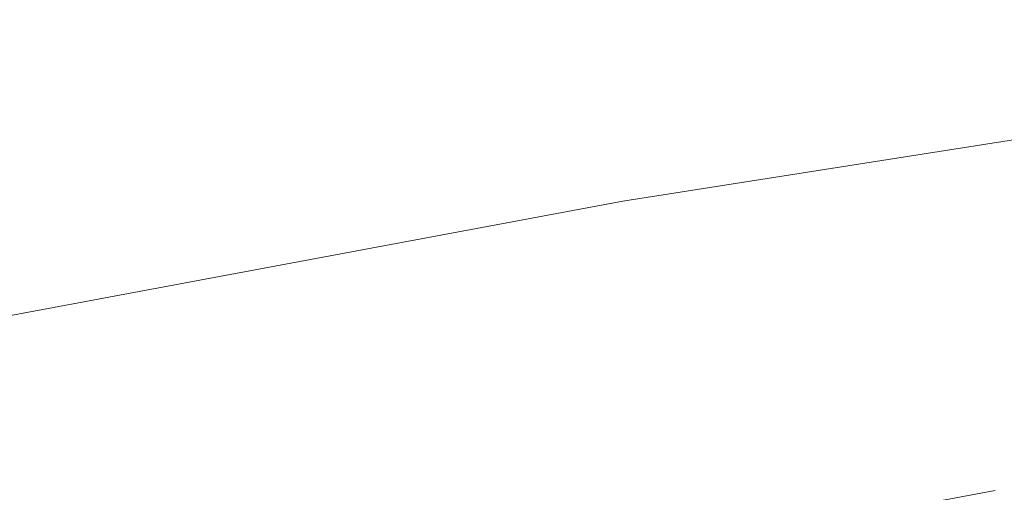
# Model space of a CAD drawing. Header units: metres. Extents: x 5504996 to 5514259, y 5943254 to 5951281.
# Tile 109 of 256: x 5509374.94 to 5509379.85, y 5947766.77 to 5947769.13. Entities that reach past the tile are written whole.
import ezdxf

# ---------------------------------------------------------------- set-up
doc = ezdxf.new("R2010")
doc.units = ezdxf.units.M
doc.linetypes.add('L_0_03', pattern=[1, 0.5, -0.5])
doc.layers.add('EGB_KonturUzytkuGruntowego', color=7, linetype='L_0_03', lineweight=18, true_color=0x008000)
doc.layers.add('GES_PrzewodWodociagowy', color=5, linetype='CONTINUOUS', lineweight=18, true_color=0x0000ff)

msp = doc.modelspace()

# ---------------------------------------------------------------- linework, layer by layer
at = {"layer": 'EGB_KonturUzytkuGruntowego', "color": 96, "linetype": 'L_0_03', "lineweight": 18, "true_color": 0x008000, "flags": 128}
msp.add_lwpolyline([(5509132.11, 5947722.74), (5509138.95, 5947723.71), (5509174.28, 5947730.59), (5509238.85, 5947743.15), (5509250.57, 5947745.43), (5509256.78, 5947746.64), (5509279.77, 5947751.07), (5509328.99, 5947760.54), (5509398.1, 5947774.41), (5509466.39, 5947787.67), (5509571.35, 5947807.56), (5509575.37, 5947864.59), (5509585.59, 5947864.33), (5509595.51, 5947812.34), (5509606.05, 5947784.07), (5509634.83, 5947756.53), (5509689.69, 5947732.73), (5509732.68, 5947714.19), (5509740.33, 5947717.31), (5509801.61, 5947664.57), (5509875.75, 5947590.67), (5509888.55, 5947577.92), (5509897.01, 5947569.49), (5509942.28, 5947505.67), (5509946.97, 5947499.05), (5509976.47, 5947457.46), (5510054.83, 5947376.31), (5510126.58, 5947283.52), (5510258.9, 5947135), (5510253.94, 5947130.54), (5510119.91, 5947281.35), (5510092.33, 5947316.78), (5510083.35, 5947328.32), (5510050.79, 5947370.13), (5510049.32, 5947372.02), (5510048.23, 5947373.15), (5509971.45, 5947452.61), (5509970.37, 5947454.13), (5509952.93, 5947478.66), (5509943.2, 5947492.35), (5509931.62, 5947508.65), (5509922, 5947522.18), (5509900.86, 5947551.93), (5509891.59, 5947564.97), (5509848.28, 5947605.27), (5509828.55, 5947626.04), (5509813.95, 5947641.41), (5509796.82, 5947659.44), (5509793.79, 5947662.05), (5509775.08, 5947678.15), (5509758.5, 5947692.42), (5509739.22, 5947709.02), (5509731.59, 5947706.43), (5509630.59, 5947750.76), (5509601.52, 5947783.63), (5509592.23, 5947807.72), (5509544.28, 5947798.09), (5509513.29, 5947792.09), (5509480.03, 5947785.51), (5509452.41, 5947780.41), (5509446.42, 5947779.31), (5509427.06, 5947775.67), (5509415.05, 5947773.41), (5509388.09, 5947768.34), (5509354.14, 5947761.93), (5509351.68, 5947761.46), (5509349.26, 5947760.87), (5509322.54, 5947754.35), (5509294.76, 5947749.17), (5509288.79, 5947748.06), (5509259.26, 5947742.55), (5509201.21, 5947731.73), (5509134.01, 5947718.79), (5509184.94, 5947617.86), (5509192.65, 5947602.56), (5509208.88, 5947553.53), (5509219.5, 5947532.81), (5509221.57, 5947527.62), (5509225.28, 5947518.3), (5509230.29, 5947505.74), (5509234.62, 5947494.99), (5509235.43, 5947492.98), (5509245.62, 5947467.67), (5509248.8, 5947458.12), (5509258.49, 5947429.05), (5509265.71, 5947407.19), (5509268.21, 5947399.6), (5509276.09, 5947375.73), (5509279.14, 5947345.6), (5509278.67, 5947325.3), (5509278.21, 5947305.75), (5509277.73, 5947285.2), (5509277.81, 5947261.49), (5509278.34, 5947225.27), (5509282.81, 5947210.39), (5509288.75, 5947190.29), (5509306.08, 5947132.06), (5509317.35, 5947112.7), (5509319.32, 5947109.54), (5509328.96, 5947092.96), (5509391.48, 5946985.42), (5509466.85, 5946903.15), (5509481.04, 5946887.66), (5509516.37, 5946855.62), (5509531.42, 5946841.97), (5509544.33, 5946838.38), (5509546.44, 5946830.79), (5509548.19, 5946826.76), (5509527.38, 5946837.54), (5509477.01, 5946883.22), (5509471.15, 5946889.83), (5509429.65, 5946935.65), (5509398.54, 5946968.55), (5509385.51, 5946984.98), (5509383.09, 5946989.05), (5509374.16, 5947005.82), (5509323.19, 5947093.02), (5509321.17, 5947096.47), (5509300.9, 5947129.34), (5509292.67, 5947156.72), (5509286.07, 5947174.39), (5509278.7, 5947201.64), (5509273.93, 5947219.27), (5509272.33, 5947225.16), (5509272.33, 5947244.4), (5509271.53, 5947285.23), (5509272.95, 5947346.16), (5509270.09, 5947375.57), (5509267.28, 5947385), (5509258.74, 5947409.92), (5509252, 5947429.94), (5509246.69, 5947445.69), (5509239.96, 5947465.69), (5509225.67, 5947500.81), (5509224.29, 5947504.57), (5509216.41, 5947523.68), (5509214.27, 5947528.87), (5509207.89, 5947543.83), (5509199.71, 5947564.91), (5509194.33, 5947577.93), (5509189.03, 5947589.01), (5509171.45, 5947626.03), (5509134.62, 5947703.86), (5509129.04, 5947715.63), (5509126.18, 5947721.9)], close=True, dxfattribs=at)
at = {"layer": 'GES_PrzewodWodociagowy', "color": 5, "linetype": 'Continuous', "lineweight": 18, "true_color": 0x0000ff, "flags": 128}
msp.add_lwpolyline([(5509138.36, 5947720.9), (5509174.01, 5947728.6), (5509231.6, 5947739.97), (5509256.3, 5947745.47), (5509274.52, 5947748.64), (5509301.26, 5947753.7), (5509321.85, 5947757.61), (5509334.19, 5947759.96), (5509357.04, 5947764.31), (5509377.95, 5947768.22), (5509384.39, 5947769.23), (5509396.23, 5947771.61), (5509414.22, 5947775.23), (5509437.05, 5947779.73), (5509466.55, 5947786.29), (5509482.96, 5947789.04), (5509501.32, 5947793.06)], dxfattribs=at)

doc.saveas('drawing.dxf')
